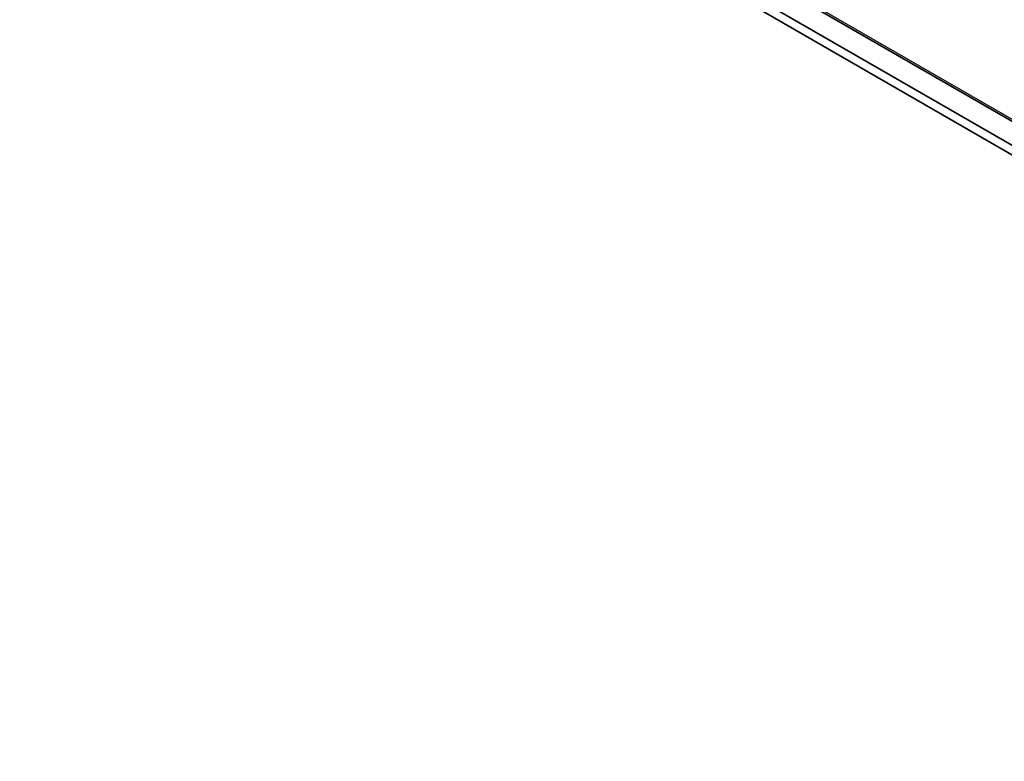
# Model space of a CAD drawing. Header units: millimetres. Extents: x -12192 to 12192, y -600 to 5895.
# Tile 25 of 118: x 3170 to 3218, y 1447 to 1483. Entities that reach past the tile are written whole.
import ezdxf

# ---------------------------------------------------------------- set-up
doc = ezdxf.new("R2010")
doc.units = ezdxf.units.MM
doc.header["$LTSCALE"] = 20
doc.layers.add('_Sichtbarkanten', color=7, linetype='Continuous', lineweight=25)
doc.layers.add('Sichtbar schmal (ISO)', color=7, linetype='Continuous', lineweight=35)

msp = doc.modelspace()

# ---------------------------------------------------------------- linework, layer by layer
at = {"layer": '_Sichtbarkanten'}
for p, q in [((3271.086, 1447.313), (2828.808, 1702.663)), ((3269.408, 1446.549), (2827.365, 1701.762))]:
    msp.add_line(p, q, dxfattribs=at)
at = {"layer": 'Sichtbar schmal (ISO)'}
for p, q in [((3270.943, 1447.299), (2828.665, 1702.649)), ((2827.64, 1702.066), (3269.933, 1446.708)), ((3269.426, 1446.538), (2827.438, 1701.72))]:
    msp.add_line(p, q, dxfattribs=at)

doc.saveas('drawing.dxf')
